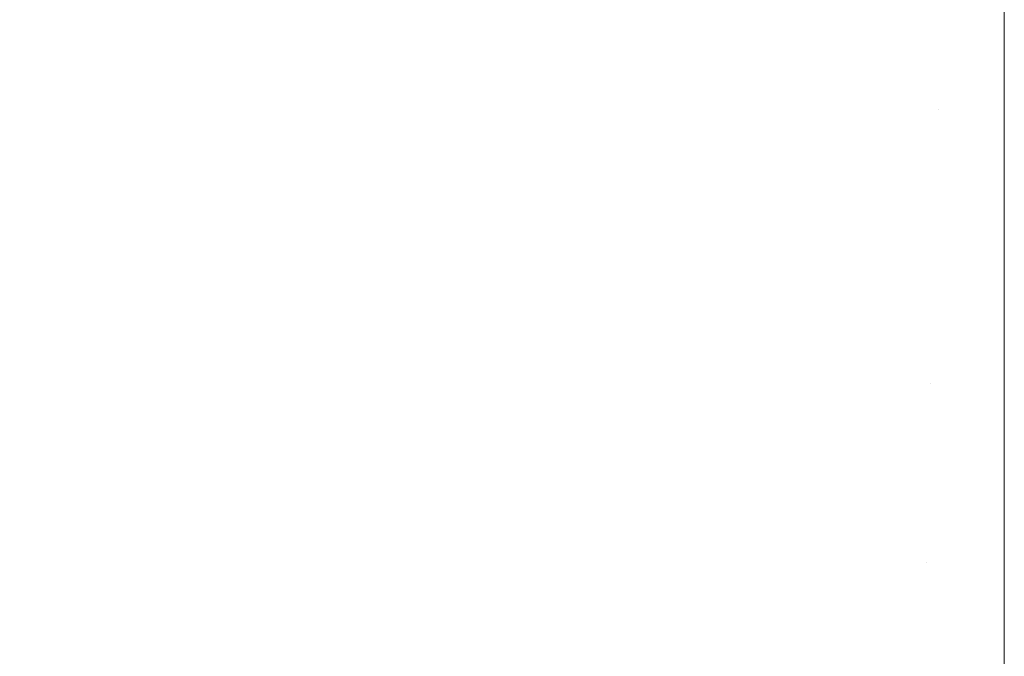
# Model space of a CAD drawing. Header units: centimetres. Extents: x -21.6 to 22.7, y 3.4 to 5.2.
# Tile 21 of 256: x -21.525 to -21.5034, y 3.4323 to 3.4462. Entities that reach past the tile are written whole.
import ezdxf

# ---------------------------------------------------------------- set-up
doc = ezdxf.new("R2010")
doc.units = ezdxf.units.CM
doc.header["$LTSCALE"] = 2.54
doc.layers.add('Lucido design-1', color=7, linetype='Continuous')

# ---------------------------------------------------------------- blocks, each defined once
blk = doc.blocks.new('Gruppo-4-1')
at = {"color": 7, "linetype": 'Continuous', "lineweight": 9}
for points, invisible_edges in [([(-21.522229, 3.446814, -1872.234048), (-21.520885, 3.446157, -1872.234048), (-21.520278, 3.448036, -1872.23265), (-21.521575, 3.44867, -1872.23265)], 15), ([(-21.521575, 3.44867, -1872.998378), (-21.520278, 3.448036, -1872.998378), (-21.520885, 3.446157, -1872.99698), (-21.522229, 3.446814, -1872.99698)], 15), ([(-21.525582, 3.446461, -1872.235514), (-21.524244, 3.445692, -1872.235514), (-21.523548, 3.447515, -1872.234048), (-21.524841, 3.448257, -1872.234048)], 15), ([(-21.524841, 3.448257, -1872.99698), (-21.523548, 3.447515, -1872.99698), (-21.524244, 3.445692, -1872.995514), (-21.525582, 3.446461, -1872.995514)], 15), ([(-21.516255, 3.446404, -1872.23265), (-21.514876, 3.445956, -1872.23265), (-21.514462, 3.447916, -1872.231319), (-21.515791, 3.448349, -1872.231319)], 15), ([(-21.515791, 3.448349, -1872.999709), (-21.514462, 3.447916, -1872.999709), (-21.514876, 3.445956, -1872.998378), (-21.516255, 3.446404, -1872.998378)], 15), ([(-21.518957, 3.447446, -1872.23265), (-21.520278, 3.448036, -1872.23265), (-21.520885, 3.446157, -1872.234048), (-21.519517, 3.445546, -1872.234048)], 15), ([(-21.519517, 3.445546, -1872.99698), (-21.520885, 3.446157, -1872.99698), (-21.520278, 3.448036, -1872.998378), (-21.518957, 3.447446, -1872.998378)], 15), ([(-21.513117, 3.447532, -1872.231319), (-21.514462, 3.447916, -1872.231319), (-21.514876, 3.445956, -1872.23265), (-21.51348, 3.445557, -1872.23265)], 15), ([(-21.51348, 3.445557, -1872.998378), (-21.514876, 3.445956, -1872.998378), (-21.514462, 3.447916, -1872.999709), (-21.513117, 3.447532, -1872.999709)], 15), ([(-21.522229, 3.446814, -1872.234048), (-21.523548, 3.447515, -1872.234048), (-21.524244, 3.445692, -1872.235514), (-21.522879, 3.444967, -1872.235514)], 15), ([(-21.522879, 3.444967, -1872.995514), (-21.524244, 3.445692, -1872.995514), (-21.523548, 3.447515, -1872.99698), (-21.522229, 3.446814, -1872.99698)], 15), ([(-21.519517, 3.445546, -1872.234048), (-21.518127, 3.444982, -1872.234048), (-21.517616, 3.446902, -1872.23265), (-21.518957, 3.447446, -1872.23265)], 15), ([(-21.518957, 3.447446, -1872.998378), (-21.517616, 3.446902, -1872.998378), (-21.518127, 3.444982, -1872.99698), (-21.519517, 3.445546, -1872.99698)], 15), ([(-21.51348, 3.445557, -1872.23265), (-21.512071, 3.445209, -1872.23265), (-21.511758, 3.447196, -1872.231319), (-21.513117, 3.447532, -1872.231319)], 15), ([(-21.513117, 3.447532, -1872.999709), (-21.511758, 3.447196, -1872.999709), (-21.512071, 3.445209, -1872.998378), (-21.51348, 3.445557, -1872.998378)], 15), ([(-21.510388, 3.446911, -1872.231319), (-21.511758, 3.447196, -1872.231319), (-21.512071, 3.445209, -1872.23265), (-21.510649, 3.444913, -1872.23265)], 15), ([(-21.510649, 3.444913, -1872.998378), (-21.512071, 3.445209, -1872.998378), (-21.511758, 3.447196, -1872.999709), (-21.510388, 3.446911, -1872.999709)], 15), ([(-21.522879, 3.444967, -1872.235514), (-21.521489, 3.444287, -1872.235514), (-21.520885, 3.446157, -1872.234048), (-21.522229, 3.446814, -1872.234048)], 15), ([(-21.522229, 3.446814, -1872.99698), (-21.520885, 3.446157, -1872.99698), (-21.521489, 3.444287, -1872.995514), (-21.522879, 3.444967, -1872.995514)], 15), ([(-21.516255, 3.446404, -1872.23265), (-21.517616, 3.446902, -1872.23265), (-21.518127, 3.444982, -1872.234048), (-21.516717, 3.444467, -1872.234048)], 15), ([(-21.516717, 3.444467, -1872.99698), (-21.518127, 3.444982, -1872.99698), (-21.517616, 3.446902, -1872.998378), (-21.516255, 3.446404, -1872.998378)], 15), ([(-21.510649, 3.444913, -1872.23265), (-21.509216, 3.444669, -1872.23265), (-21.509007, 3.446676, -1872.231319), (-21.510388, 3.446911, -1872.231319)], 15), ([(-21.510388, 3.446911, -1872.999709), (-21.509007, 3.446676, -1872.999709), (-21.509216, 3.444669, -1872.998378), (-21.510649, 3.444913, -1872.998378)], 15), ([(-21.507618, 3.446493, -1872.231319), (-21.509007, 3.446676, -1872.231319), (-21.509216, 3.444669, -1872.23265), (-21.507775, 3.444479, -1872.23265)], 15), ([(-21.507775, 3.444479, -1872.998378), (-21.509216, 3.444669, -1872.998378), (-21.509007, 3.446676, -1872.999709), (-21.507618, 3.446493, -1872.999709)], 15), ([(-21.526318, 3.444675, -1872.237049), (-21.524936, 3.443881, -1872.237049), (-21.524244, 3.445692, -1872.235514), (-21.525582, 3.446461, -1872.235514)], 15), ([(-21.525582, 3.446461, -1872.995514), (-21.524244, 3.445692, -1872.995514), (-21.524936, 3.443881, -1872.99398), (-21.526318, 3.444675, -1872.99398)], 15), ([(-21.516717, 3.444467, -1872.234048), (-21.515288, 3.444002, -1872.234048), (-21.514876, 3.445956, -1872.23265), (-21.516255, 3.446404, -1872.23265)], 15), ([(-21.516255, 3.446404, -1872.998378), (-21.514876, 3.445956, -1872.998378), (-21.515288, 3.444002, -1872.99698), (-21.516717, 3.444467, -1872.99698)], 15), ([(-21.507775, 3.444479, -1872.23265), (-21.506328, 3.444343, -1872.23265), (-21.506223, 3.446361, -1872.231319), (-21.507618, 3.446493, -1872.231319)], 15), ([(-21.507618, 3.446493, -1872.999709), (-21.506223, 3.446361, -1872.999709), (-21.506328, 3.444343, -1872.998378), (-21.507775, 3.444479, -1872.998378)], 15), ([(-21.504824, 3.446282, -1872.231319), (-21.506223, 3.446361, -1872.231319), (-21.506328, 3.444343, -1872.23265), (-21.504877, 3.444261, -1872.23265)], 15), ([(-21.504877, 3.444261, -1872.998378), (-21.506328, 3.444343, -1872.998378), (-21.506223, 3.446361, -1872.999709), (-21.504824, 3.446282, -1872.999709)], 15), ([(-21.503423, 3.446482, -1872.231175), (-21.504824, 3.446282, -1872.231319), (-21.504877, 3.444261, -1872.23265)], 11), ([(-21.504877, 3.444261, -1872.23265), (-21.503423, 3.442854, -1872.233599), (-21.503423, 3.446482, -1872.231175)], 9), ([(-21.503423, 3.446482, -1872.999853), (-21.503423, 3.442854, -1872.997429), (-21.504877, 3.444261, -1872.998378)], 10), ([(-21.504877, 3.444261, -1872.998378), (-21.504824, 3.446282, -1872.999709), (-21.503423, 3.446482, -1872.999853)], 11), ([(22.630348, 3.442854, -1872.997429), (-21.503423, 3.442854, -1872.997429), (-21.503423, 3.446482, -1872.999853), (22.630348, 3.446482, -1872.999853)], 5), ([(-21.519517, 3.445546, -1872.234048), (-21.520885, 3.446157, -1872.234048), (-21.521489, 3.444287, -1872.235514), (-21.520073, 3.443655, -1872.235514)], 15), ([(-21.520073, 3.443655, -1872.995514), (-21.521489, 3.444287, -1872.995514), (-21.520885, 3.446157, -1872.99698), (-21.519517, 3.445546, -1872.99698)], 15), ([(-21.51348, 3.445557, -1872.23265), (-21.514876, 3.445956, -1872.23265), (-21.515288, 3.444002, -1872.234048), (-21.513842, 3.443589, -1872.234048)], 15), ([(-21.515288, 3.444002, -1872.99698), (-21.514876, 3.445956, -1872.998378), (-21.51348, 3.445557, -1872.998378), (-21.513842, 3.443589, -1872.99698)], 15), ([(-21.523526, 3.443132, -1872.237049), (-21.522879, 3.444967, -1872.235514), (-21.524244, 3.445692, -1872.235514), (-21.524936, 3.443881, -1872.237049)], 15), ([(-21.523526, 3.443132, -1872.99398), (-21.524936, 3.443881, -1872.99398), (-21.524244, 3.445692, -1872.995514), (-21.522879, 3.444967, -1872.995514)], 15), ([(-21.520073, 3.443655, -1872.235514), (-21.518636, 3.443072, -1872.235514), (-21.518127, 3.444982, -1872.234048), (-21.519517, 3.445546, -1872.234048)], 15), ([(-21.519517, 3.445546, -1872.99698), (-21.518127, 3.444982, -1872.99698), (-21.518636, 3.443072, -1872.995514), (-21.520073, 3.443655, -1872.995514)], 15), ([(-21.513842, 3.443589, -1872.234048), (-21.512382, 3.443228, -1872.234048), (-21.512071, 3.445209, -1872.23265), (-21.51348, 3.445557, -1872.23265)], 15), ([(-21.513842, 3.443589, -1872.99698), (-21.51348, 3.445557, -1872.998378), (-21.512071, 3.445209, -1872.998378), (-21.512382, 3.443228, -1872.99698)], 15), ([(-21.510649, 3.444913, -1872.23265), (-21.512071, 3.445209, -1872.23265), (-21.512382, 3.443228, -1872.234048), (-21.510909, 3.442921, -1872.234048)], 15), ([(-21.512382, 3.443228, -1872.99698), (-21.512071, 3.445209, -1872.998378), (-21.510649, 3.444913, -1872.998378), (-21.510909, 3.442921, -1872.99698)], 15), ([(-21.522089, 3.44243, -1872.237049), (-21.521489, 3.444287, -1872.235514), (-21.522879, 3.444967, -1872.235514), (-21.523526, 3.443132, -1872.237049)], 15), ([(-21.522879, 3.444967, -1872.995514), (-21.521489, 3.444287, -1872.995514), (-21.522089, 3.44243, -1872.99398), (-21.523526, 3.443132, -1872.99398)], 15), ([(-21.516717, 3.444467, -1872.234048), (-21.518127, 3.444982, -1872.234048), (-21.518636, 3.443072, -1872.235514), (-21.517177, 3.442539, -1872.235514)], 15), ([(-21.517177, 3.442539, -1872.995514), (-21.518636, 3.443072, -1872.995514), (-21.518127, 3.444982, -1872.99698), (-21.516717, 3.444467, -1872.99698)], 15), ([(-21.510909, 3.442921, -1872.234048), (-21.509425, 3.442669, -1872.234048), (-21.509216, 3.444669, -1872.23265), (-21.510649, 3.444913, -1872.23265)], 15), ([(-21.510909, 3.442921, -1872.99698), (-21.510649, 3.444913, -1872.998378), (-21.509216, 3.444669, -1872.998378), (-21.509425, 3.442669, -1872.99698)], 15), ([(-21.527048, 3.442903, -1872.238653), (-21.525622, 3.442083, -1872.238653), (-21.524936, 3.443881, -1872.237049), (-21.526318, 3.444675, -1872.237049)], 15), ([(-21.526318, 3.444675, -1872.99398), (-21.524936, 3.443881, -1872.99398), (-21.525622, 3.442083, -1872.992376), (-21.527048, 3.442903, -1872.992376)], 15), ([(-21.507775, 3.444479, -1872.23265), (-21.509216, 3.444669, -1872.23265), (-21.509425, 3.442669, -1872.234048), (-21.507932, 3.442472, -1872.234048)], 15), ([(-21.509425, 3.442669, -1872.99698), (-21.509216, 3.444669, -1872.998378), (-21.507775, 3.444479, -1872.998378), (-21.507932, 3.442472, -1872.99698)], 15), ([(-21.517177, 3.442539, -1872.235514), (-21.515698, 3.442058, -1872.235514), (-21.515288, 3.444002, -1872.234048), (-21.516717, 3.444467, -1872.234048)], 15), ([(-21.516717, 3.444467, -1872.99698), (-21.515288, 3.444002, -1872.99698), (-21.515698, 3.442058, -1872.995514), (-21.517177, 3.442539, -1872.995514)], 15), ([(-21.507932, 3.442472, -1872.234048), (-21.506433, 3.442331, -1872.234048), (-21.506328, 3.444343, -1872.23265), (-21.507775, 3.444479, -1872.23265)], 15), ([(-21.507932, 3.442472, -1872.99698), (-21.507775, 3.444479, -1872.998378), (-21.506328, 3.444343, -1872.998378), (-21.506433, 3.442331, -1872.99698)], 15), ([(-21.520627, 3.441776, -1872.237049), (-21.520073, 3.443655, -1872.235514), (-21.521489, 3.444287, -1872.235514), (-21.522089, 3.44243, -1872.237049)], 15), ([(-21.520627, 3.441776, -1872.99398), (-21.522089, 3.44243, -1872.99398), (-21.521489, 3.444287, -1872.995514), (-21.520073, 3.443655, -1872.995514)], 15), ([(-21.504877, 3.444261, -1872.23265), (-21.506328, 3.444343, -1872.23265), (-21.506433, 3.442331, -1872.234048), (-21.504929, 3.442246, -1872.234048)], 15), ([(-21.506433, 3.442331, -1872.99698), (-21.506328, 3.444343, -1872.998378), (-21.504877, 3.444261, -1872.998378), (-21.504929, 3.442246, -1872.99698)], 15), ([(-21.504929, 3.442246, -1872.234048), (-21.503423, 3.442854, -1872.233599), (-21.504877, 3.444261, -1872.23265)], 11), ([(-21.504929, 3.442246, -1872.99698), (-21.504877, 3.444261, -1872.998378), (-21.503423, 3.442854, -1872.997429)], 11), ([(-21.513842, 3.443589, -1872.234048), (-21.515288, 3.444002, -1872.234048), (-21.515698, 3.442058, -1872.235514), (-21.514203, 3.441631, -1872.235514)], 15), ([(-21.513842, 3.443589, -1872.99698), (-21.514203, 3.441631, -1872.995514), (-21.515698, 3.442058, -1872.995514), (-21.515288, 3.444002, -1872.99698)], 15), ([(-21.524936, 3.443881, -1872.237049), (-21.525622, 3.442083, -1872.238653), (-21.524167, 3.441311, -1872.238653), (-21.523526, 3.443132, -1872.237049)], 15), ([(-21.524167, 3.441311, -1872.992376), (-21.525622, 3.442083, -1872.992376), (-21.524936, 3.443881, -1872.99398), (-21.523526, 3.443132, -1872.99398)], 15), ([(-21.519141, 3.441174, -1872.237049), (-21.518636, 3.443072, -1872.235514), (-21.520073, 3.443655, -1872.235514), (-21.520627, 3.441776, -1872.237049)], 15), ([(-21.520073, 3.443655, -1872.995514), (-21.518636, 3.443072, -1872.995514), (-21.519141, 3.441174, -1872.99398), (-21.520627, 3.441776, -1872.99398)], 15), ([(-21.514203, 3.441631, -1872.235514), (-21.512692, 3.441258, -1872.235514), (-21.512382, 3.443228, -1872.234048), (-21.513842, 3.443589, -1872.234048)], 15), ([(-21.512382, 3.443228, -1872.99698), (-21.512692, 3.441258, -1872.995514), (-21.514203, 3.441631, -1872.995514), (-21.513842, 3.443589, -1872.99698)], 15), ([(-21.523526, 3.443132, -1872.237049), (-21.524167, 3.441311, -1872.238653), (-21.522684, 3.440586, -1872.238653), (-21.522089, 3.44243, -1872.237049)], 15), ([(-21.523526, 3.443132, -1872.99398), (-21.522089, 3.44243, -1872.99398), (-21.522684, 3.440586, -1872.992376), (-21.524167, 3.441311, -1872.992376)], 15), ([(-21.517633, 3.440623, -1872.237049), (-21.517177, 3.442539, -1872.235514), (-21.518636, 3.443072, -1872.235514), (-21.519141, 3.441174, -1872.237049)], 15), ([(-21.517633, 3.440623, -1872.99398), (-21.519141, 3.441174, -1872.99398), (-21.518636, 3.443072, -1872.995514), (-21.517177, 3.442539, -1872.995514)], 15), ([(-21.510909, 3.442921, -1872.234048), (-21.512382, 3.443228, -1872.234048), (-21.512692, 3.441258, -1872.235514), (-21.511168, 3.44094, -1872.235514)], 15), ([(-21.510909, 3.442921, -1872.99698), (-21.511168, 3.44094, -1872.995514), (-21.512692, 3.441258, -1872.995514), (-21.512382, 3.443228, -1872.99698)], 15), ([(-21.511168, 3.44094, -1872.235514), (-21.509632, 3.440679, -1872.235514), (-21.509425, 3.442669, -1872.234048), (-21.510909, 3.442921, -1872.234048)], 15), ([(-21.509425, 3.442669, -1872.99698), (-21.509632, 3.440679, -1872.995514), (-21.511168, 3.44094, -1872.995514), (-21.510909, 3.442921, -1872.99698)], 15), ([(-21.504981, 3.440241, -1872.235514), (-21.503423, 3.439336, -1872.236179), (-21.503423, 3.442854, -1872.233599), (-21.504929, 3.442246, -1872.234048)], 13), ([(-21.503423, 3.442854, -1872.997429), (-21.503423, 3.439336, -1872.994849), (-21.504981, 3.440241, -1872.995514), (-21.504929, 3.442246, -1872.99698)], 14), ([(22.630348, 3.439336, -1872.994849), (-21.503423, 3.439336, -1872.994849), (-21.503423, 3.442854, -1872.997429), (22.630348, 3.442854, -1872.997429)], 5), ([(-21.507932, 3.442472, -1872.234048), (-21.509425, 3.442669, -1872.234048), (-21.509632, 3.440679, -1872.235514), (-21.508088, 3.440475, -1872.235514)], 15), ([(-21.507932, 3.442472, -1872.99698), (-21.508088, 3.440475, -1872.995514), (-21.509632, 3.440679, -1872.995514), (-21.509425, 3.442669, -1872.99698)], 15), ([(-21.522089, 3.44243, -1872.237049), (-21.522684, 3.440586, -1872.238653), (-21.521175, 3.439912, -1872.238653), (-21.520627, 3.441776, -1872.237049)], 15), ([(-21.521175, 3.439912, -1872.992376), (-21.522684, 3.440586, -1872.992376), (-21.522089, 3.44243, -1872.99398), (-21.520627, 3.441776, -1872.99398)], 15), ([(-21.516106, 3.440126, -1872.237049), (-21.515698, 3.442058, -1872.235514), (-21.517177, 3.442539, -1872.235514), (-21.517633, 3.440623, -1872.237049)], 15), ([(-21.517177, 3.442539, -1872.995514), (-21.515698, 3.442058, -1872.995514), (-21.516106, 3.440126, -1872.99398), (-21.517633, 3.440623, -1872.99398)], 15), ([(-21.508088, 3.440475, -1872.235514), (-21.506537, 3.440329, -1872.235514), (-21.506433, 3.442331, -1872.234048), (-21.507932, 3.442472, -1872.234048)], 15), ([(-21.506433, 3.442331, -1872.99698), (-21.506537, 3.440329, -1872.995514), (-21.508088, 3.440475, -1872.995514), (-21.507932, 3.442472, -1872.99698)], 15), ([(-21.504929, 3.442246, -1872.234048), (-21.506433, 3.442331, -1872.234048), (-21.506537, 3.440329, -1872.235514), (-21.504981, 3.440241, -1872.235514)], 15), ([(-21.504929, 3.442246, -1872.99698), (-21.504981, 3.440241, -1872.995514), (-21.506537, 3.440329, -1872.995514), (-21.506433, 3.442331, -1872.99698)], 15), ([(-21.524802, 3.439506, -1872.240327), (-21.524167, 3.441311, -1872.238653), (-21.525622, 3.442083, -1872.238653), (-21.526302, 3.440303, -1872.240327)], 15), ([(-21.524802, 3.439506, -1872.990701), (-21.526302, 3.440303, -1872.990701), (-21.525622, 3.442083, -1872.992376), (-21.524167, 3.441311, -1872.992376)], 15), ([(-21.514561, 3.439684, -1872.237049), (-21.514203, 3.441631, -1872.235514), (-21.515698, 3.442058, -1872.235514), (-21.516106, 3.440126, -1872.237049)], 15), ([(-21.514561, 3.439684, -1872.99398), (-21.516106, 3.440126, -1872.99398), (-21.515698, 3.442058, -1872.995514), (-21.514203, 3.441631, -1872.995514)], 15), ([(-21.520627, 3.441776, -1872.237049), (-21.521175, 3.439912, -1872.238653), (-21.519642, 3.43929, -1872.238653), (-21.519141, 3.441174, -1872.237049)], 15), ([(-21.520627, 3.441776, -1872.99398), (-21.519141, 3.441174, -1872.99398), (-21.519642, 3.43929, -1872.992376), (-21.521175, 3.439912, -1872.992376)], 15), ([(-21.513, 3.439299, -1872.237049), (-21.512692, 3.441258, -1872.235514), (-21.514203, 3.441631, -1872.235514), (-21.514561, 3.439684, -1872.237049)], 15), ([(-21.514203, 3.441631, -1872.995514), (-21.512692, 3.441258, -1872.995514), (-21.513, 3.439299, -1872.99398), (-21.514561, 3.439684, -1872.99398)], 15), ([(-21.523274, 3.43876, -1872.240327), (-21.522684, 3.440586, -1872.238653), (-21.524167, 3.441311, -1872.238653), (-21.524802, 3.439506, -1872.240327)], 15), ([(-21.524167, 3.441311, -1872.992376), (-21.522684, 3.440586, -1872.992376), (-21.523274, 3.43876, -1872.990701), (-21.524802, 3.439506, -1872.990701)], 15), ([(-21.519141, 3.441174, -1872.237049), (-21.519642, 3.43929, -1872.238653), (-21.518087, 3.438722, -1872.238653), (-21.517633, 3.440623, -1872.237049)], 15), ([(-21.518087, 3.438722, -1872.992376), (-21.519642, 3.43929, -1872.992376), (-21.519141, 3.441174, -1872.99398), (-21.517633, 3.440623, -1872.99398)], 15), ([(-21.511425, 3.438971, -1872.237049), (-21.511168, 3.44094, -1872.235514), (-21.512692, 3.441258, -1872.235514), (-21.513, 3.439299, -1872.237049)], 15), ([(-21.511425, 3.438971, -1872.99398), (-21.513, 3.439299, -1872.99398), (-21.512692, 3.441258, -1872.995514), (-21.511168, 3.44094, -1872.995514)], 15), ([(-21.509839, 3.438701, -1872.237049), (-21.509632, 3.440679, -1872.235514), (-21.511168, 3.44094, -1872.235514), (-21.511425, 3.438971, -1872.237049)], 15), ([(-21.511168, 3.44094, -1872.995514), (-21.509632, 3.440679, -1872.995514), (-21.509839, 3.438701, -1872.99398), (-21.511425, 3.438971, -1872.99398)], 15), ([(-21.521719, 3.438065, -1872.240327), (-21.521175, 3.439912, -1872.238653), (-21.522684, 3.440586, -1872.238653), (-21.523274, 3.43876, -1872.240327)], 15), ([(-21.521719, 3.438065, -1872.990701), (-21.523274, 3.43876, -1872.990701), (-21.522684, 3.440586, -1872.992376), (-21.521175, 3.439912, -1872.992376)], 15), ([(-21.517633, 3.440623, -1872.237049), (-21.518087, 3.438722, -1872.238653), (-21.516511, 3.438209, -1872.238653), (-21.516106, 3.440126, -1872.237049)], 15), ([(-21.517633, 3.440623, -1872.99398), (-21.516106, 3.440126, -1872.99398), (-21.516511, 3.438209, -1872.992376), (-21.518087, 3.438722, -1872.992376)], 15), ([(-21.508243, 3.438491, -1872.237049), (-21.508088, 3.440475, -1872.235514), (-21.509632, 3.440679, -1872.235514), (-21.509839, 3.438701, -1872.237049)], 15), ([(-21.508243, 3.438491, -1872.99398), (-21.509839, 3.438701, -1872.99398), (-21.509632, 3.440679, -1872.995514), (-21.508088, 3.440475, -1872.995514)], 15), ([(-21.50664, 3.43834, -1872.237049), (-21.506537, 3.440329, -1872.235514), (-21.508088, 3.440475, -1872.235514), (-21.508243, 3.438491, -1872.237049)], 15), ([(-21.508088, 3.440475, -1872.995514), (-21.506537, 3.440329, -1872.995514), (-21.50664, 3.43834, -1872.99398), (-21.508243, 3.438491, -1872.99398)], 15), ([(-21.526302, 3.440303, -1872.240327), (-21.526975, 3.438542, -1872.242071), (-21.525431, 3.437722, -1872.242071), (-21.524802, 3.439506, -1872.240327)], 15), ([(-21.525431, 3.437722, -1872.988957), (-21.526975, 3.438542, -1872.988957), (-21.526302, 3.440303, -1872.990701), (-21.524802, 3.439506, -1872.990701)], 15), ([(-21.505033, 3.438249, -1872.237049), (-21.504981, 3.440241, -1872.235514), (-21.506537, 3.440329, -1872.235514), (-21.50664, 3.43834, -1872.237049)], 15), ([(-21.505033, 3.438249, -1872.99398), (-21.50664, 3.43834, -1872.99398), (-21.506537, 3.440329, -1872.995514), (-21.504981, 3.440241, -1872.995514)], 15), ([(-21.516106, 3.440126, -1872.237049), (-21.516511, 3.438209, -1872.238653), (-21.514916, 3.437753, -1872.238653), (-21.514561, 3.439684, -1872.237049)], 15), ([(-21.514916, 3.437753, -1872.992376), (-21.516511, 3.438209, -1872.992376), (-21.516106, 3.440126, -1872.99398), (-21.514561, 3.439684, -1872.99398)], 15), ([(-21.503423, 3.439336, -1872.236179), (-21.504981, 3.440241, -1872.235514), (-21.505033, 3.438249, -1872.237049)], 11), ([(-21.504981, 3.440241, -1872.995514), (-21.503423, 3.439336, -1872.994849), (-21.505033, 3.438249, -1872.99398)], 11), ([(-21.520139, 3.437424, -1872.240327), (-21.519642, 3.43929, -1872.238653), (-21.521175, 3.439912, -1872.238653), (-21.521719, 3.438065, -1872.240327)], 15), ([(-21.521175, 3.439912, -1872.992376), (-21.519642, 3.43929, -1872.992376), (-21.520139, 3.437424, -1872.990701), (-21.521719, 3.438065, -1872.990701)], 15), ([(-21.514561, 3.439684, -1872.237049), (-21.514916, 3.437753, -1872.238653), (-21.513305, 3.437356, -1872.238653), (-21.513, 3.439299, -1872.237049)], 15), ([(-21.514561, 3.439684, -1872.99398), (-21.513, 3.439299, -1872.99398), (-21.513305, 3.437356, -1872.992376), (-21.514916, 3.437753, -1872.992376)], 15), ([(-21.524802, 3.439506, -1872.240327), (-21.525431, 3.437722, -1872.242071), (-21.523858, 3.436953, -1872.242071), (-21.523274, 3.43876, -1872.240327)], 15), ([(-21.524802, 3.439506, -1872.990701), (-21.523274, 3.43876, -1872.990701), (-21.523858, 3.436953, -1872.988957), (-21.525431, 3.437722, -1872.988957)], 15), ([(-21.518536, 3.436838, -1872.240327), (-21.518087, 3.438722, -1872.238653), (-21.519642, 3.43929, -1872.238653), (-21.520139, 3.437424, -1872.240327)], 15), ([(-21.518536, 3.436838, -1872.990701), (-21.520139, 3.437424, -1872.990701), (-21.519642, 3.43929, -1872.992376), (-21.518087, 3.438722, -1872.992376)], 15), ([(-21.513, 3.439299, -1872.237049), (-21.513305, 3.437356, -1872.238653), (-21.51168, 3.437017, -1872.238653), (-21.511425, 3.438971, -1872.237049)], 15), ([(-21.51168, 3.437017, -1872.992376), (-21.513305, 3.437356, -1872.992376), (-21.513, 3.439299, -1872.99398), (-21.511425, 3.438971, -1872.99398)], 15), ([(-21.505033, 3.438249, -1872.237049), (-21.505084, 3.436272, -1872.238653), (-21.503423, 3.435933, -1872.23891), (-21.503423, 3.439336, -1872.236179)], 11), ([(-21.505033, 3.438249, -1872.99398), (-21.503423, 3.439336, -1872.994849), (-21.503423, 3.435933, -1872.992118), (-21.505084, 3.436272, -1872.992376)], 13), ([(22.630348, 3.435933, -1872.992118), (-21.503423, 3.435933, -1872.992118), (-21.503423, 3.439336, -1872.994849), (22.630348, 3.439336, -1872.994849)], 5), ([(-21.511425, 3.438971, -1872.237049), (-21.51168, 3.437017, -1872.238653), (-21.510043, 3.436739, -1872.238653), (-21.509839, 3.438701, -1872.237049)], 15), ([(-21.511425, 3.438971, -1872.99398), (-21.509839, 3.438701, -1872.99398), (-21.510043, 3.436739, -1872.992376), (-21.51168, 3.437017, -1872.992376)], 15), ([(-21.523274, 3.43876, -1872.240327), (-21.523858, 3.436953, -1872.242071), (-21.522257, 3.436238, -1872.242071), (-21.521719, 3.438065, -1872.240327)], 15), ([(-21.522257, 3.436238, -1872.988957), (-21.523858, 3.436953, -1872.988957), (-21.523274, 3.43876, -1872.990701), (-21.521719, 3.438065, -1872.990701)], 15), ([(-21.516912, 3.43631, -1872.240327), (-21.516511, 3.438209, -1872.238653), (-21.518087, 3.438722, -1872.238653), (-21.518536, 3.436838, -1872.240327)], 15), ([(-21.518087, 3.438722, -1872.992376), (-21.516511, 3.438209, -1872.992376), (-21.516912, 3.43631, -1872.990701), (-21.518536, 3.436838, -1872.990701)], 15), ([(-21.509839, 3.438701, -1872.237049), (-21.510043, 3.436739, -1872.238653), (-21.508397, 3.436521, -1872.238653), (-21.508243, 3.438491, -1872.237049)], 15), ([(-21.508397, 3.436521, -1872.992376), (-21.510043, 3.436739, -1872.992376), (-21.509839, 3.438701, -1872.99398), (-21.508243, 3.438491, -1872.99398)], 15), ([(-21.508243, 3.438491, -1872.237049), (-21.508397, 3.436521, -1872.238653), (-21.506743, 3.436366, -1872.238653), (-21.50664, 3.43834, -1872.237049)], 15), ([(-21.508243, 3.438491, -1872.99398), (-21.50664, 3.43834, -1872.99398), (-21.506743, 3.436366, -1872.992376), (-21.508397, 3.436521, -1872.992376)], 15), ([(-21.50664, 3.43834, -1872.237049), (-21.506743, 3.436366, -1872.238653), (-21.505084, 3.436272, -1872.238653), (-21.505033, 3.438249, -1872.237049)], 15), ([(-21.505084, 3.436272, -1872.992376), (-21.506743, 3.436366, -1872.992376), (-21.50664, 3.43834, -1872.99398), (-21.505033, 3.438249, -1872.99398)], 15), ([(-21.515268, 3.43584, -1872.240327), (-21.514916, 3.437753, -1872.238653), (-21.516511, 3.438209, -1872.238653), (-21.516912, 3.43631, -1872.240327)], 15), ([(-21.515268, 3.43584, -1872.990701), (-21.516912, 3.43631, -1872.990701), (-21.516511, 3.438209, -1872.992376), (-21.514916, 3.437753, -1872.992376)], 15), ([(-21.521719, 3.438065, -1872.240327), (-21.522257, 3.436238, -1872.242071), (-21.520631, 3.435578, -1872.242071), (-21.520139, 3.437424, -1872.240327)], 15), ([(-21.521719, 3.438065, -1872.990701), (-21.520139, 3.437424, -1872.990701), (-21.520631, 3.435578, -1872.988957), (-21.522257, 3.436238, -1872.988957)], 15), ([(-21.524434, 3.43517, -1872.243887), (-21.523858, 3.436953, -1872.242071), (-21.525431, 3.437722, -1872.242071), (-21.526051, 3.43596, -1872.243887)], 15), ([(-21.525431, 3.437722, -1872.988957), (-21.523858, 3.436953, -1872.988957), (-21.524434, 3.43517, -1872.987141), (-21.526051, 3.43596, -1872.987141)], 15), ([(-21.513608, 3.43543, -1872.240327), (-21.513305, 3.437356, -1872.238653), (-21.514916, 3.437753, -1872.238653), (-21.515268, 3.43584, -1872.240327)], 15), ([(-21.514916, 3.437753, -1872.992376), (-21.513305, 3.437356, -1872.992376), (-21.513608, 3.43543, -1872.990701), (-21.515268, 3.43584, -1872.990701)], 15), ([(-21.520139, 3.437424, -1872.240327), (-21.520631, 3.435578, -1872.242071), (-21.51898, 3.434975, -1872.242071), (-21.518536, 3.436838, -1872.240327)], 15), ([(-21.51898, 3.434975, -1872.988957), (-21.520631, 3.435578, -1872.988957), (-21.520139, 3.437424, -1872.990701), (-21.518536, 3.436838, -1872.990701)], 15), ([(-21.511933, 3.435081, -1872.240327), (-21.51168, 3.437017, -1872.238653), (-21.513305, 3.437356, -1872.238653), (-21.513608, 3.43543, -1872.240327)], 15), ([(-21.511933, 3.435081, -1872.990701), (-21.513608, 3.43543, -1872.990701), (-21.513305, 3.437356, -1872.992376), (-21.51168, 3.437017, -1872.992376)], 15), ([(-21.522788, 3.434434, -1872.243887), (-21.522257, 3.436238, -1872.242071), (-21.523858, 3.436953, -1872.242071), (-21.524434, 3.43517, -1872.243887)], 15), ([(-21.522788, 3.434434, -1872.987141), (-21.524434, 3.43517, -1872.987141), (-21.523858, 3.436953, -1872.988957), (-21.522257, 3.436238, -1872.988957)], 15), ([(-21.518536, 3.436838, -1872.240327), (-21.51898, 3.434975, -1872.242071), (-21.517308, 3.434431, -1872.242071), (-21.516912, 3.43631, -1872.240327)], 15), ([(-21.518536, 3.436838, -1872.990701), (-21.516912, 3.43631, -1872.990701), (-21.517308, 3.434431, -1872.988957), (-21.51898, 3.434975, -1872.988957)], 15), ([(-21.510246, 3.434794, -1872.240327), (-21.510043, 3.436739, -1872.238653), (-21.51168, 3.437017, -1872.238653), (-21.511933, 3.435081, -1872.240327)], 15), ([(-21.51168, 3.437017, -1872.992376), (-21.510043, 3.436739, -1872.992376), (-21.510246, 3.434794, -1872.990701), (-21.511933, 3.435081, -1872.990701)], 15), ([(-21.508549, 3.43457, -1872.240327), (-21.508397, 3.436521, -1872.238653), (-21.510043, 3.436739, -1872.238653), (-21.510246, 3.434794, -1872.240327)], 15), ([(-21.508549, 3.43457, -1872.990701), (-21.510246, 3.434794, -1872.990701), (-21.510043, 3.436739, -1872.992376), (-21.508397, 3.436521, -1872.992376)], 15), ([(-21.506844, 3.43441, -1872.240327), (-21.506743, 3.436366, -1872.238653), (-21.508397, 3.436521, -1872.238653), (-21.508549, 3.43457, -1872.240327)], 15), ([(-21.508397, 3.436521, -1872.992376), (-21.506743, 3.436366, -1872.992376), (-21.506844, 3.43441, -1872.990701), (-21.508549, 3.43457, -1872.990701)], 15), ([(-21.521116, 3.433756, -1872.243887), (-21.520631, 3.435578, -1872.242071), (-21.522257, 3.436238, -1872.242071), (-21.522788, 3.434434, -1872.243887)], 15), ([(-21.522257, 3.436238, -1872.988957), (-21.520631, 3.435578, -1872.988957), (-21.521116, 3.433756, -1872.987141), (-21.522788, 3.434434, -1872.987141)], 15), ([(-21.516912, 3.43631, -1872.240327), (-21.517308, 3.434431, -1872.242071), (-21.515617, 3.433948, -1872.242071), (-21.515268, 3.43584, -1872.240327)], 15), ([(-21.515617, 3.433948, -1872.988957), (-21.517308, 3.434431, -1872.988957), (-21.516912, 3.43631, -1872.990701), (-21.515268, 3.43584, -1872.990701)], 15), ([(-21.505135, 3.434313, -1872.240327), (-21.505084, 3.436272, -1872.238653), (-21.506743, 3.436366, -1872.238653), (-21.506844, 3.43441, -1872.240327)], 15), ([(-21.505135, 3.434313, -1872.990701), (-21.506844, 3.43441, -1872.990701), (-21.506743, 3.436366, -1872.992376), (-21.505084, 3.436272, -1872.992376)], 15), ([(-21.503423, 3.435933, -1872.23891), (-21.505084, 3.436272, -1872.238653), (-21.505135, 3.434313, -1872.240327)], 11), ([(-21.505084, 3.436272, -1872.992376), (-21.503423, 3.435933, -1872.992118), (-21.505135, 3.434313, -1872.990701)], 11), ([(-21.526051, 3.43596, -1872.243887), (-21.526663, 3.434224, -1872.245774), (-21.525002, 3.433412, -1872.245774), (-21.524434, 3.43517, -1872.243887)], 15), ([(-21.526051, 3.43596, -1872.987141), (-21.524434, 3.43517, -1872.987141), (-21.525002, 3.433412, -1872.985254), (-21.526663, 3.434224, -1872.985254)], 15), ([(-21.515268, 3.43584, -1872.240327), (-21.515617, 3.433948, -1872.242071), (-21.513907, 3.433526, -1872.242071), (-21.513608, 3.43543, -1872.240327)], 15), ([(-21.515268, 3.43584, -1872.990701), (-21.513608, 3.43543, -1872.990701), (-21.513907, 3.433526, -1872.988957), (-21.515617, 3.433948, -1872.988957)], 15), ([(-21.503423, 3.432653, -1872.241786), (-21.503423, 3.435933, -1872.23891), (-21.505135, 3.434313, -1872.240327)], 10), ([(-21.505135, 3.434313, -1872.990701), (-21.503423, 3.435933, -1872.992118), (-21.503423, 3.432653, -1872.989242)], 9), ([(22.630348, 3.432653, -1872.989242), (-21.503423, 3.432653, -1872.989242), (-21.503423, 3.435933, -1872.992118), (22.630348, 3.435933, -1872.992118)], 5), ([(-21.519419, 3.433136, -1872.243887), (-21.51898, 3.434975, -1872.242071), (-21.520631, 3.435578, -1872.242071), (-21.521116, 3.433756, -1872.243887)], 15), ([(-21.519419, 3.433136, -1872.987141), (-21.521116, 3.433756, -1872.987141), (-21.520631, 3.435578, -1872.988957), (-21.51898, 3.434975, -1872.988957)], 15), ([(-21.513608, 3.43543, -1872.240327), (-21.513907, 3.433526, -1872.242071), (-21.512183, 3.433167, -1872.242071), (-21.511933, 3.435081, -1872.240327)], 15), ([(-21.512183, 3.433167, -1872.988957), (-21.513907, 3.433526, -1872.988957), (-21.513608, 3.43543, -1872.990701), (-21.511933, 3.435081, -1872.990701)], 15), ([(-21.524434, 3.43517, -1872.243887), (-21.525002, 3.433412, -1872.245774), (-21.523311, 3.432657, -1872.245774), (-21.522788, 3.434434, -1872.243887)], 15), ([(-21.523311, 3.432657, -1872.985254), (-21.525002, 3.433412, -1872.985254), (-21.524434, 3.43517, -1872.987141), (-21.522788, 3.434434, -1872.987141)], 15), ([(-21.511933, 3.435081, -1872.240327), (-21.512183, 3.433167, -1872.242071), (-21.510447, 3.432871, -1872.242071), (-21.510246, 3.434794, -1872.240327)], 15), ([(-21.511933, 3.435081, -1872.990701), (-21.510246, 3.434794, -1872.990701), (-21.510447, 3.432871, -1872.988957), (-21.512183, 3.433167, -1872.988957)], 15), ([(-21.5177, 3.432577, -1872.243887), (-21.517308, 3.434431, -1872.242071), (-21.51898, 3.434975, -1872.242071), (-21.519419, 3.433136, -1872.243887)], 15), ([(-21.51898, 3.434975, -1872.988957), (-21.517308, 3.434431, -1872.988957), (-21.5177, 3.432577, -1872.987141), (-21.519419, 3.433136, -1872.987141)], 15), ([(-21.510246, 3.434794, -1872.240327), (-21.510447, 3.432871, -1872.242071), (-21.5087, 3.432641, -1872.242071), (-21.508549, 3.43457, -1872.240327)], 15), ([(-21.5087, 3.432641, -1872.988957), (-21.510447, 3.432871, -1872.988957), (-21.510246, 3.434794, -1872.990701), (-21.508549, 3.43457, -1872.990701)], 15), ([(-21.522788, 3.434434, -1872.243887), (-21.523311, 3.432657, -1872.245774), (-21.521594, 3.43196, -1872.245774), (-21.521116, 3.433756, -1872.243887)], 15), ([(-21.522788, 3.434434, -1872.987141), (-21.521116, 3.433756, -1872.987141), (-21.521594, 3.43196, -1872.985254), (-21.523311, 3.432657, -1872.985254)], 15), ([(-21.51596, 3.432079, -1872.243887), (-21.515617, 3.433948, -1872.242071), (-21.517308, 3.434431, -1872.242071), (-21.5177, 3.432577, -1872.243887)], 15), ([(-21.51596, 3.432079, -1872.987141), (-21.5177, 3.432577, -1872.987141), (-21.517308, 3.434431, -1872.988957), (-21.515617, 3.433948, -1872.988957)], 15), ([(-21.508549, 3.43457, -1872.240327), (-21.5087, 3.432641, -1872.242071), (-21.506945, 3.432476, -1872.242071), (-21.506844, 3.43441, -1872.240327)], 15), ([(-21.508549, 3.43457, -1872.990701), (-21.506844, 3.43441, -1872.990701), (-21.506945, 3.432476, -1872.988957), (-21.5087, 3.432641, -1872.988957)], 15), ([(-21.52556, 3.431683, -1872.247732), (-21.525002, 3.433412, -1872.245774), (-21.526663, 3.434224, -1872.245774), (-21.527264, 3.432516, -1872.247732)], 15), ([(-21.526663, 3.434224, -1872.985254), (-21.525002, 3.433412, -1872.985254), (-21.52556, 3.431683, -1872.983296), (-21.527264, 3.432516, -1872.983296)], 15), ([(-21.506844, 3.43441, -1872.240327), (-21.506945, 3.432476, -1872.242071), (-21.505185, 3.432376, -1872.242071), (-21.505135, 3.434313, -1872.240327)], 15), ([(-21.505185, 3.432376, -1872.988957), (-21.506945, 3.432476, -1872.988957), (-21.506844, 3.43441, -1872.990701), (-21.505135, 3.434313, -1872.990701)], 15), ([(-21.505135, 3.434313, -1872.240327), (-21.505185, 3.432376, -1872.242071), (-21.503423, 3.432653, -1872.241786)], 11), ([(-21.503423, 3.432653, -1872.989242), (-21.505185, 3.432376, -1872.988957), (-21.505135, 3.434313, -1872.990701)], 11), ([(-21.514203, 3.431646, -1872.243887), (-21.513907, 3.433526, -1872.242071), (-21.515617, 3.433948, -1872.242071), (-21.51596, 3.432079, -1872.243887)], 15), ([(-21.515617, 3.433948, -1872.988957), (-21.513907, 3.433526, -1872.988957), (-21.514203, 3.431646, -1872.987141), (-21.51596, 3.432079, -1872.987141)], 15), ([(-21.521116, 3.433756, -1872.243887), (-21.521594, 3.43196, -1872.245774), (-21.519851, 3.431324, -1872.245774), (-21.519419, 3.433136, -1872.243887)], 15), ([(-21.519851, 3.431324, -1872.985254), (-21.521594, 3.43196, -1872.985254), (-21.521116, 3.433756, -1872.987141), (-21.519419, 3.433136, -1872.987141)], 15), ([(-21.523826, 3.430909, -1872.247732), (-21.523311, 3.432657, -1872.245774), (-21.525002, 3.433412, -1872.245774), (-21.52556, 3.431683, -1872.247732)], 15), ([(-21.523826, 3.430909, -1872.983296), (-21.52556, 3.431683, -1872.983296), (-21.525002, 3.433412, -1872.985254), (-21.523311, 3.432657, -1872.985254)], 15), ([(-21.51243, 3.431276, -1872.243887), (-21.512183, 3.433167, -1872.242071), (-21.513907, 3.433526, -1872.242071), (-21.514203, 3.431646, -1872.243887)], 15), ([(-21.51243, 3.431276, -1872.987141), (-21.514203, 3.431646, -1872.987141), (-21.513907, 3.433526, -1872.988957), (-21.512183, 3.433167, -1872.988957)], 15), ([(-21.519419, 3.433136, -1872.243887), (-21.519851, 3.431324, -1872.245774), (-21.518085, 3.430749, -1872.245774), (-21.5177, 3.432577, -1872.243887)], 15), ([(-21.519419, 3.433136, -1872.987141), (-21.5177, 3.432577, -1872.987141), (-21.518085, 3.430749, -1872.985254), (-21.519851, 3.431324, -1872.985254)], 15), ([(-21.510645, 3.430973, -1872.243887), (-21.510447, 3.432871, -1872.242071), (-21.512183, 3.433167, -1872.242071), (-21.51243, 3.431276, -1872.243887)], 15), ([(-21.512183, 3.433167, -1872.988957), (-21.510447, 3.432871, -1872.988957), (-21.510645, 3.430973, -1872.987141), (-21.51243, 3.431276, -1872.987141)], 15), ([(-21.508848, 3.430736, -1872.243887), (-21.5087, 3.432641, -1872.242071), (-21.510447, 3.432871, -1872.242071), (-21.510645, 3.430973, -1872.243887)], 15), ([(-21.508848, 3.430736, -1872.987141), (-21.510645, 3.430973, -1872.987141), (-21.510447, 3.432871, -1872.988957), (-21.5087, 3.432641, -1872.988957)], 15), ([(-21.522064, 3.430194, -1872.247732), (-21.521594, 3.43196, -1872.245774), (-21.523311, 3.432657, -1872.245774), (-21.523826, 3.430909, -1872.247732)], 15), ([(-21.523311, 3.432657, -1872.985254), (-21.521594, 3.43196, -1872.985254), (-21.522064, 3.430194, -1872.983296), (-21.523826, 3.430909, -1872.983296)], 15), ([(-21.5177, 3.432577, -1872.243887), (-21.518085, 3.430749, -1872.245774), (-21.516299, 3.430238, -1872.245774), (-21.51596, 3.432079, -1872.243887)], 15), ([(-21.516299, 3.430238, -1872.985254), (-21.518085, 3.430749, -1872.985254), (-21.5177, 3.432577, -1872.987141), (-21.51596, 3.432079, -1872.987141)], 15), ([(-21.507044, 3.430566, -1872.243887), (-21.506945, 3.432476, -1872.242071), (-21.5087, 3.432641, -1872.242071), (-21.508848, 3.430736, -1872.243887)], 15), ([(-21.5087, 3.432641, -1872.988957), (-21.506945, 3.432476, -1872.988957), (-21.507044, 3.430566, -1872.987141), (-21.508848, 3.430736, -1872.987141)], 15), ([(-21.503423, 3.429501, -1872.244803), (-21.503423, 3.432653, -1872.241786), (-21.505185, 3.432376, -1872.242071), (-21.505235, 3.430464, -1872.243887)], 14), ([(-21.505185, 3.432376, -1872.988957), (-21.503423, 3.432653, -1872.989242), (-21.503423, 3.429501, -1872.986225), (-21.505235, 3.430464, -1872.987141)], 13), ([(22.630348, 3.429501, -1872.986225), (-21.503423, 3.429501, -1872.986225), (-21.503423, 3.432653, -1872.989242), (22.630348, 3.432653, -1872.989242)], 5), ([(-21.505235, 3.430464, -1872.243887), (-21.505185, 3.432376, -1872.242071), (-21.506945, 3.432476, -1872.242071), (-21.507044, 3.430566, -1872.243887)], 15), ([(-21.505235, 3.430464, -1872.987141), (-21.507044, 3.430566, -1872.987141), (-21.506945, 3.432476, -1872.988957), (-21.505185, 3.432376, -1872.988957)], 15)]:
    blk.add_3dface(points, dxfattribs=dict(at, invisible_edges=invisible_edges))
blk = doc.blocks.new('Gruppo-5-1')
at = {"color": 7}
blk.add_blockref('Gruppo-4-1', (0, 0), dxfattribs=at)

msp = doc.modelspace()

# ---------------------------------------------------------------- block references
at = {"layer": 'Lucido design-1', "color": 7}
msp.add_blockref('Gruppo-5-1', (0, 0), dxfattribs=at)

doc.saveas('drawing.dxf')
